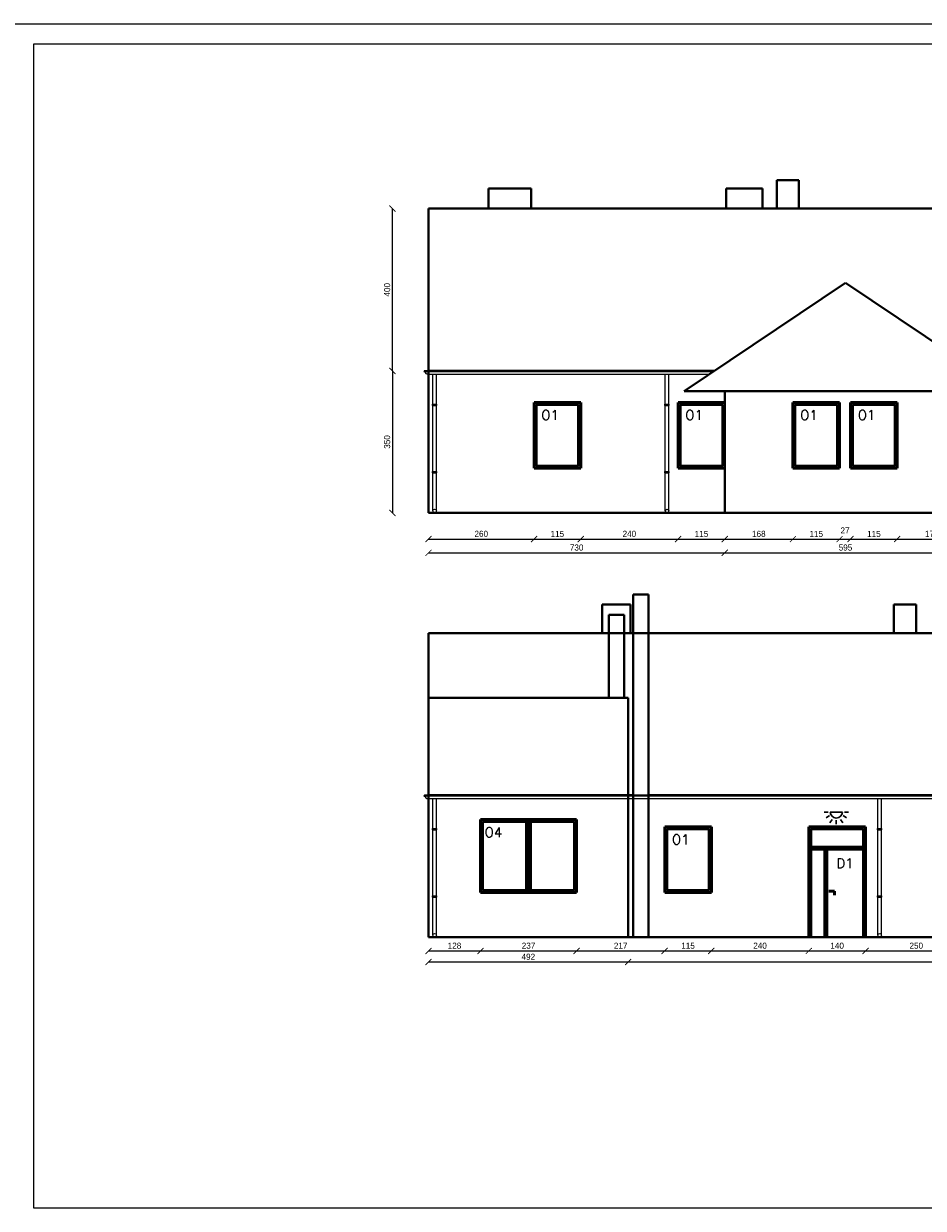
# Model space of a CAD drawing. Header units: millimetres. Extents: x 0 to 152651, y 46550 to 81081.
# Tile 34 of 109: x 128706 to 130923, y 78161 to 81081. Entities that reach past the tile are written whole.
import ezdxf

# ---------------------------------------------------------------- set-up
doc = ezdxf.new("R2010")
doc.units = ezdxf.units.MM
doc.layers.add('4', color=3, linetype='Continuous')
for name, color, linetype, lineweight in [('cienka', 3, 'Continuous', 18), ('gruba', 1, 'Continuous', 40), ('punkty świetlne', 3, 'Continuous', 30), ('stolarka', 2, 'Continuous', 50), ('wymiary', 252, 'Continuous', 15)]:
    doc.layers.add(name, color=color, linetype=linetype, lineweight=lineweight)
doc.styles.add('ROMANS1', font='romans.shx', dxfattribs={"height": 15})
doc.styles.get("Standard").update_dxf_attribs({"font": 'GOTHIC.TTF'})
doc.dimstyles.new('secemin', dxfattribs={"dimtxt": 15, "dimasz": 15, "dimexe": 1.25, "dimexo": 0.625, "dimgap": 5, "dimtad": 1, "dimdec": 0, "dimtxsty": 'Standard', "dimblk": 'ARCHTICK', "dimcen": 0, "dimse1": 1, "dimse2": 1, "dimclrt": 256, "dimadec": 0, "dimazin": 0, "dimtfac": 1, "dimtdec": 0, "dimtmove": 0, "dimatfit": 3, "dimfxl": 1, "dimtfillclr": 250, "dimarcsym": 1})

# ---------------------------------------------------------------- blocks, each defined once
blk = doc.blocks.new('_ArchTick')
at = {"color": 0, "linetype": 'ByBlock', "const_width": 0.15}
blk.add_lwpolyline([(-0.5, -0.5), (0.5, 0.5)], dxfattribs=at)
blk = doc.blocks.new('*D1186')
at = {"layer": 'Defpoints', "color": 0, "transparency": 16777216}
for p in [(129703.7, 80225.5), (129614.7, 79875.5), (129703.7, 79875.5)]:
    blk.add_point(p, dxfattribs=at)
at = {"layer": 'wymiary', "color": 0, "lineweight": -2, "transparency": 16777216}
blk.add_line((129614.7, 80225.5), (129614.7, 79875.5), dxfattribs=at)
at = {"layer": 'wymiary', "color": 0, "lineweight": -2, "transparency": 16777216, "xscale": 15, "yscale": 15, "zscale": 15}
for p, rotation in [((129614.7, 80225.5), 90), ((129614.7, 79875.5), 270)]:
    blk.add_blockref('_ArchTick', p, dxfattribs=dict(at, rotation=rotation))
at = {"layer": 'wymiary', "transparency": 16777216, "insert": (129601.8, 80050.5), "char_height": 15, "attachment_point": 5, "rotation": 90}
blk.add_mtext('350', dxfattribs=at)
blk = doc.blocks.new('*D1187')
at = {"layer": 'Defpoints', "color": 0, "transparency": 16777216}
for p in [(129703.7, 79982.7), (129963.7, 79985.5), (129963.7, 79811)]:
    blk.add_point(p, dxfattribs=at)
at = {"layer": 'wymiary', "color": 0, "lineweight": -2, "transparency": 16777216}
blk.add_line((129703.7, 79811), (129963.7, 79811), dxfattribs=at)
at = {"layer": 'wymiary', "color": 0, "lineweight": -2, "transparency": 16777216, "xscale": 15, "yscale": 15, "zscale": 15, "rotation": 180}
blk.add_blockref('_ArchTick', (129703.7, 79811), dxfattribs=at)
at = {"layer": 'wymiary', "color": 0, "lineweight": -2, "transparency": 16777216, "xscale": 15, "yscale": 15, "zscale": 15}
blk.add_blockref('_ArchTick', (129963.7, 79811), dxfattribs=at)
at = {"layer": 'wymiary', "transparency": 16777216, "insert": (129833.7, 79823.9), "char_height": 15, "attachment_point": 5}
blk.add_mtext('260', dxfattribs=at)
blk = doc.blocks.new('*D1188')
at = {"layer": 'Defpoints', "color": 0, "transparency": 16777216}
for p in [(129963.7, 79985.5), (130078.7, 79985.5), (130078.7, 79811)]:
    blk.add_point(p, dxfattribs=at)
at = {"layer": 'wymiary', "color": 0, "lineweight": -2, "transparency": 16777216}
blk.add_line((129963.7, 79811), (130078.7, 79811), dxfattribs=at)
at = {"layer": 'wymiary', "color": 0, "lineweight": -2, "transparency": 16777216, "xscale": 15, "yscale": 15, "zscale": 15, "rotation": 180}
blk.add_blockref('_ArchTick', (129963.7, 79811), dxfattribs=at)
at = {"layer": 'wymiary', "color": 0, "lineweight": -2, "transparency": 16777216, "xscale": 15, "yscale": 15, "zscale": 15}
blk.add_blockref('_ArchTick', (130078.7, 79811), dxfattribs=at)
at = {"layer": 'wymiary', "transparency": 16777216, "insert": (130021.2, 79823.7), "char_height": 15, "attachment_point": 5}
blk.add_mtext('115', dxfattribs=at)
blk = doc.blocks.new('*D1189')
at = {"layer": 'Defpoints', "color": 0, "transparency": 16777216}
for p in [(130078.7, 79985.5), (130318.7, 79985.5), (130318.7, 79811)]:
    blk.add_point(p, dxfattribs=at)
at = {"layer": 'wymiary', "color": 0, "lineweight": -2, "transparency": 16777216}
blk.add_line((130078.7, 79811), (130318.7, 79811), dxfattribs=at)
at = {"layer": 'wymiary', "color": 0, "lineweight": -2, "transparency": 16777216, "xscale": 15, "yscale": 15, "zscale": 15, "rotation": 180}
blk.add_blockref('_ArchTick', (130078.7, 79811), dxfattribs=at)
at = {"layer": 'wymiary', "color": 0, "lineweight": -2, "transparency": 16777216, "xscale": 15, "yscale": 15, "zscale": 15}
blk.add_blockref('_ArchTick', (130318.7, 79811), dxfattribs=at)
at = {"layer": 'wymiary', "transparency": 16777216, "insert": (130198.7, 79823.9), "char_height": 15, "attachment_point": 5}
blk.add_mtext('240', dxfattribs=at)
blk = doc.blocks.new('*D1190')
at = {"layer": 'Defpoints', "color": 0, "transparency": 16777216}
for p in [(130318.7, 79985.5), (130433.7, 79985.5), (130433.7, 79811)]:
    blk.add_point(p, dxfattribs=at)
at = {"layer": 'wymiary', "color": 0, "lineweight": -2, "transparency": 16777216}
blk.add_line((130318.7, 79811), (130433.7, 79811), dxfattribs=at)
at = {"layer": 'wymiary', "color": 0, "lineweight": -2, "transparency": 16777216, "xscale": 15, "yscale": 15, "zscale": 15, "rotation": 180}
blk.add_blockref('_ArchTick', (130318.7, 79811), dxfattribs=at)
at = {"layer": 'wymiary', "color": 0, "lineweight": -2, "transparency": 16777216, "xscale": 15, "yscale": 15, "zscale": 15}
blk.add_blockref('_ArchTick', (130433.7, 79811), dxfattribs=at)
at = {"layer": 'wymiary', "transparency": 16777216, "insert": (130376.2, 79823.7), "char_height": 15, "attachment_point": 5}
blk.add_mtext('115', dxfattribs=at)
blk = doc.blocks.new('*D1191')
at = {"layer": 'Defpoints', "color": 0, "transparency": 16777216}
for p in [(130433.7, 79985.5), (130601.7, 79985.5), (130601.7, 79811)]:
    blk.add_point(p, dxfattribs=at)
at = {"layer": 'wymiary', "color": 0, "lineweight": -2, "transparency": 16777216}
blk.add_line((130433.7, 79811), (130601.7, 79811), dxfattribs=at)
at = {"layer": 'wymiary', "color": 0, "lineweight": -2, "transparency": 16777216, "xscale": 15, "yscale": 15, "zscale": 15, "rotation": 180}
blk.add_blockref('_ArchTick', (130433.7, 79811), dxfattribs=at)
at = {"layer": 'wymiary', "color": 0, "lineweight": -2, "transparency": 16777216, "xscale": 15, "yscale": 15, "zscale": 15}
blk.add_blockref('_ArchTick', (130601.7, 79811), dxfattribs=at)
at = {"layer": 'wymiary', "transparency": 16777216, "insert": (130517.7, 79823.9), "char_height": 15, "attachment_point": 5}
blk.add_mtext('168', dxfattribs=at)
blk = doc.blocks.new('*D1192')
at = {"layer": 'Defpoints', "color": 0, "transparency": 16777216}
for p in [(130601.7, 79985.5), (130716.7, 79985.5), (130716.7, 79811)]:
    blk.add_point(p, dxfattribs=at)
at = {"layer": 'wymiary', "color": 0, "lineweight": -2, "transparency": 16777216}
blk.add_line((130601.7, 79811), (130716.7, 79811), dxfattribs=at)
at = {"layer": 'wymiary', "color": 0, "lineweight": -2, "transparency": 16777216, "xscale": 15, "yscale": 15, "zscale": 15, "rotation": 180}
blk.add_blockref('_ArchTick', (130601.7, 79811), dxfattribs=at)
at = {"layer": 'wymiary', "color": 0, "lineweight": -2, "transparency": 16777216, "xscale": 15, "yscale": 15, "zscale": 15}
blk.add_blockref('_ArchTick', (130716.7, 79811), dxfattribs=at)
at = {"layer": 'wymiary', "transparency": 16777216, "insert": (130659.2, 79823.7), "char_height": 15, "attachment_point": 5}
blk.add_mtext('115', dxfattribs=at)
blk = doc.blocks.new('*D1193')
at = {"layer": 'Defpoints', "color": 0, "transparency": 16777216}
for p in [(130716.7, 79985.5), (130743.7, 79985.5), (130743.7, 79811)]:
    blk.add_point(p, dxfattribs=at)
at = {"layer": 'wymiary', "color": 0, "lineweight": -2, "transparency": 16777216}
blk.add_line((130716.7, 79811), (130743.7, 79811), dxfattribs=at)
at = {"layer": 'wymiary', "color": 0, "lineweight": -2, "transparency": 16777216, "xscale": 15, "yscale": 15, "zscale": 15, "rotation": 180}
blk.add_blockref('_ArchTick', (130716.7, 79811), dxfattribs=at)
at = {"layer": 'wymiary', "color": 0, "lineweight": -2, "transparency": 16777216, "xscale": 15, "yscale": 15, "zscale": 15}
blk.add_blockref('_ArchTick', (130743.7, 79811), dxfattribs=at)
at = {"layer": 'wymiary', "transparency": 16777216, "insert": (130730.2, 79832.3), "char_height": 15, "attachment_point": 5}
blk.add_mtext('27', dxfattribs=at)
blk = doc.blocks.new('*D1194')
at = {"layer": 'Defpoints', "color": 0, "transparency": 16777216}
for p in [(130743.7, 79985.5), (130858.7, 79985.5), (130858.7, 79811)]:
    blk.add_point(p, dxfattribs=at)
at = {"layer": 'wymiary', "color": 0, "lineweight": -2, "transparency": 16777216}
blk.add_line((130743.7, 79811), (130858.7, 79811), dxfattribs=at)
at = {"layer": 'wymiary', "color": 0, "lineweight": -2, "transparency": 16777216, "xscale": 15, "yscale": 15, "zscale": 15, "rotation": 180}
blk.add_blockref('_ArchTick', (130743.7, 79811), dxfattribs=at)
at = {"layer": 'wymiary', "color": 0, "lineweight": -2, "transparency": 16777216, "xscale": 15, "yscale": 15, "zscale": 15}
blk.add_blockref('_ArchTick', (130858.7, 79811), dxfattribs=at)
at = {"layer": 'wymiary', "transparency": 16777216, "insert": (130801.2, 79823.7), "char_height": 15, "attachment_point": 5}
blk.add_mtext('115', dxfattribs=at)
blk = doc.blocks.new('*D1195')
at = {"layer": 'Defpoints', "color": 0, "transparency": 16777216}
for p in [(130858.7, 79985.5), (131028.7, 79875.5), (131028.7, 79811)]:
    blk.add_point(p, dxfattribs=at)
at = {"layer": 'wymiary', "color": 0, "lineweight": -2, "transparency": 16777216}
blk.add_line((130858.7, 79811), (131028.7, 79811), dxfattribs=at)
at = {"layer": 'wymiary', "color": 0, "lineweight": -2, "transparency": 16777216, "xscale": 15, "yscale": 15, "zscale": 15, "rotation": 180}
blk.add_blockref('_ArchTick', (130858.7, 79811), dxfattribs=at)
at = {"layer": 'wymiary', "color": 0, "lineweight": -2, "transparency": 16777216, "xscale": 15, "yscale": 15, "zscale": 15}
blk.add_blockref('_ArchTick', (131028.7, 79811), dxfattribs=at)
at = {"layer": 'wymiary', "transparency": 16777216, "insert": (130943.7, 79823.9), "char_height": 15, "attachment_point": 5}
blk.add_mtext('170', dxfattribs=at)
blk = doc.blocks.new('*D1069')
at = {"layer": 'Defpoints', "color": 0, "transparency": 16777216}
for p in [(129703.7, 79888.1), (130433.7, 79888.1), (130433.7, 79777.2)]:
    blk.add_point(p, dxfattribs=at)
at = {"layer": 'wymiary', "color": 0, "lineweight": -2, "transparency": 16777216}
blk.add_line((129703.7, 79777.2), (130433.7, 79777.2), dxfattribs=at)
at = {"layer": 'wymiary', "color": 0, "lineweight": -2, "transparency": 16777216, "xscale": 15, "yscale": 15, "zscale": 15, "rotation": 180}
blk.add_blockref('_ArchTick', (129703.7, 79777.2), dxfattribs=at)
at = {"layer": 'wymiary', "color": 0, "lineweight": -2, "transparency": 16777216, "xscale": 15, "yscale": 15, "zscale": 15}
blk.add_blockref('_ArchTick', (130433.7, 79777.2), dxfattribs=at)
at = {"layer": 'wymiary', "transparency": 16777216, "insert": (130068.7, 79790.1), "char_height": 15, "attachment_point": 5}
blk.add_mtext('730', dxfattribs=at)
blk = doc.blocks.new('*D1070')
at = {"layer": 'Defpoints', "color": 0, "transparency": 16777216}
for p in [(130433.7, 79888.1), (131028.7, 79888.1), (131028.7, 79777.2)]:
    blk.add_point(p, dxfattribs=at)
at = {"layer": 'wymiary', "color": 0, "lineweight": -2, "transparency": 16777216}
blk.add_line((130433.7, 79777.2), (131028.7, 79777.2), dxfattribs=at)
at = {"layer": 'wymiary', "color": 0, "lineweight": -2, "transparency": 16777216, "xscale": 15, "yscale": 15, "zscale": 15, "rotation": 180}
blk.add_blockref('_ArchTick', (130433.7, 79777.2), dxfattribs=at)
at = {"layer": 'wymiary', "color": 0, "lineweight": -2, "transparency": 16777216, "xscale": 15, "yscale": 15, "zscale": 15}
blk.add_blockref('_ArchTick', (131028.7, 79777.2), dxfattribs=at)
at = {"layer": 'wymiary', "transparency": 16777216, "insert": (130731.2, 79790.1), "char_height": 15, "attachment_point": 5}
blk.add_mtext('595', dxfattribs=at)
blk = doc.blocks.new('*D1201')
at = {"layer": 'Defpoints', "color": 0, "transparency": 16777216}
for p in [(129614.7, 80625.5), (129703.7, 80625.5), (129703.7, 80225.5)]:
    blk.add_point(p, dxfattribs=at)
at = {"layer": 'wymiary', "color": 0, "lineweight": -2, "transparency": 16777216}
blk.add_line((129614.7, 80225.5), (129614.7, 80625.5), dxfattribs=at)
at = {"layer": 'wymiary', "color": 0, "lineweight": -2, "transparency": 16777216, "xscale": 15, "yscale": 15, "zscale": 15}
for p, rotation in [((129614.7, 80625.5), 90), ((129614.7, 80225.5), 270)]:
    blk.add_blockref('_ArchTick', p, dxfattribs=dict(at, rotation=rotation))
at = {"layer": 'wymiary', "transparency": 16777216, "insert": (129601.8, 80425.5), "char_height": 15, "attachment_point": 5, "rotation": 90}
blk.add_mtext('400', dxfattribs=at)
blk = doc.blocks.new('*D1202')
at = {"layer": 'Defpoints', "color": 0, "transparency": 16777216}
for p in [(129831.7, 78939.5), (129703.7, 78829.5), (129831.7, 78795.8)]:
    blk.add_point(p, dxfattribs=at)
at = {"layer": 'wymiary', "color": 0, "lineweight": -2, "transparency": 16777216}
blk.add_line((129703.7, 78795.8), (129831.7, 78795.8), dxfattribs=at)
at = {"layer": 'wymiary', "color": 0, "lineweight": -2, "transparency": 16777216, "xscale": 15, "yscale": 15, "zscale": 15, "rotation": 180}
blk.add_blockref('_ArchTick', (129703.7, 78795.8), dxfattribs=at)
at = {"layer": 'wymiary', "color": 0, "lineweight": -2, "transparency": 16777216, "xscale": 15, "yscale": 15, "zscale": 15}
blk.add_blockref('_ArchTick', (129831.7, 78795.8), dxfattribs=at)
at = {"layer": 'wymiary', "transparency": 16777216, "insert": (129767.7, 78808.7), "char_height": 15, "attachment_point": 5}
blk.add_mtext('128', dxfattribs=at)
blk = doc.blocks.new('*D1203')
at = {"layer": 'Defpoints', "color": 0, "transparency": 16777216}
for p in [(129831.7, 78939.5), (130068.7, 78939.5), (130068.7, 78795.8)]:
    blk.add_point(p, dxfattribs=at)
at = {"layer": 'wymiary', "color": 0, "lineweight": -2, "transparency": 16777216}
blk.add_line((129831.7, 78795.8), (130068.7, 78795.8), dxfattribs=at)
at = {"layer": 'wymiary', "color": 0, "lineweight": -2, "transparency": 16777216, "xscale": 15, "yscale": 15, "zscale": 15, "rotation": 180}
blk.add_blockref('_ArchTick', (129831.7, 78795.8), dxfattribs=at)
at = {"layer": 'wymiary', "color": 0, "lineweight": -2, "transparency": 16777216, "xscale": 15, "yscale": 15, "zscale": 15}
blk.add_blockref('_ArchTick', (130068.7, 78795.8), dxfattribs=at)
at = {"layer": 'wymiary', "transparency": 16777216, "insert": (129950.2, 78808.7), "char_height": 15, "attachment_point": 5}
blk.add_mtext('237', dxfattribs=at)
blk = doc.blocks.new('*D1204')
at = {"layer": 'Defpoints', "color": 0, "transparency": 16777216}
for p in [(130068.7, 78939.5), (130285.7, 78939.5), (130285.7, 78795.8)]:
    blk.add_point(p, dxfattribs=at)
at = {"layer": 'wymiary', "color": 0, "lineweight": -2, "transparency": 16777216}
blk.add_line((130068.7, 78795.8), (130285.7, 78795.8), dxfattribs=at)
at = {"layer": 'wymiary', "color": 0, "lineweight": -2, "transparency": 16777216, "xscale": 15, "yscale": 15, "zscale": 15, "rotation": 180}
blk.add_blockref('_ArchTick', (130068.7, 78795.8), dxfattribs=at)
at = {"layer": 'wymiary', "color": 0, "lineweight": -2, "transparency": 16777216, "xscale": 15, "yscale": 15, "zscale": 15}
blk.add_blockref('_ArchTick', (130285.7, 78795.8), dxfattribs=at)
at = {"layer": 'wymiary', "transparency": 16777216, "insert": (130177.2, 78808.7), "char_height": 15, "attachment_point": 5}
blk.add_mtext('217', dxfattribs=at)
blk = doc.blocks.new('*D1205')
at = {"layer": 'Defpoints', "color": 0, "transparency": 16777216}
for p in [(130285.7, 78939.5), (130400.7, 78939.5), (130400.7, 78795.8)]:
    blk.add_point(p, dxfattribs=at)
at = {"layer": 'wymiary', "color": 0, "lineweight": -2, "transparency": 16777216}
blk.add_line((130285.7, 78795.8), (130400.7, 78795.8), dxfattribs=at)
at = {"layer": 'wymiary', "color": 0, "lineweight": -2, "transparency": 16777216, "xscale": 15, "yscale": 15, "zscale": 15, "rotation": 180}
blk.add_blockref('_ArchTick', (130285.7, 78795.8), dxfattribs=at)
at = {"layer": 'wymiary', "color": 0, "lineweight": -2, "transparency": 16777216, "xscale": 15, "yscale": 15, "zscale": 15}
blk.add_blockref('_ArchTick', (130400.7, 78795.8), dxfattribs=at)
at = {"layer": 'wymiary', "transparency": 16777216, "insert": (130343.2, 78808.5), "char_height": 15, "attachment_point": 5}
blk.add_mtext('115', dxfattribs=at)
blk = doc.blocks.new('*D1206')
at = {"layer": 'Defpoints', "color": 0, "transparency": 16777216}
for p in [(130400.7, 78939.5), (130640.7, 78829.5), (130640.7, 78795.8)]:
    blk.add_point(p, dxfattribs=at)
at = {"layer": 'wymiary', "color": 0, "lineweight": -2, "transparency": 16777216}
blk.add_line((130400.7, 78795.8), (130640.7, 78795.8), dxfattribs=at)
at = {"layer": 'wymiary', "color": 0, "lineweight": -2, "transparency": 16777216, "xscale": 15, "yscale": 15, "zscale": 15, "rotation": 180}
blk.add_blockref('_ArchTick', (130400.7, 78795.8), dxfattribs=at)
at = {"layer": 'wymiary', "color": 0, "lineweight": -2, "transparency": 16777216, "xscale": 15, "yscale": 15, "zscale": 15}
blk.add_blockref('_ArchTick', (130640.7, 78795.8), dxfattribs=at)
at = {"layer": 'wymiary', "transparency": 16777216, "insert": (130520.7, 78808.7), "char_height": 15, "attachment_point": 5}
blk.add_mtext('240', dxfattribs=at)
blk = doc.blocks.new('*D1207')
at = {"layer": 'Defpoints', "color": 0, "transparency": 16777216}
for p in [(130640.7, 78829.5), (130780.7, 78829.5), (130780.7, 78795.8)]:
    blk.add_point(p, dxfattribs=at)
at = {"layer": 'wymiary', "color": 0, "lineweight": -2, "transparency": 16777216}
blk.add_line((130640.7, 78795.8), (130780.7, 78795.8), dxfattribs=at)
at = {"layer": 'wymiary', "color": 0, "lineweight": -2, "transparency": 16777216, "xscale": 15, "yscale": 15, "zscale": 15, "rotation": 180}
blk.add_blockref('_ArchTick', (130640.7, 78795.8), dxfattribs=at)
at = {"layer": 'wymiary', "color": 0, "lineweight": -2, "transparency": 16777216, "xscale": 15, "yscale": 15, "zscale": 15}
blk.add_blockref('_ArchTick', (130780.7, 78795.8), dxfattribs=at)
at = {"layer": 'wymiary', "transparency": 16777216, "insert": (130710.7, 78808.7), "char_height": 15, "attachment_point": 5}
blk.add_mtext('140', dxfattribs=at)
blk = doc.blocks.new('*D1208')
at = {"layer": 'Defpoints', "color": 0, "transparency": 16777216}
for p in [(131030.7, 78939.5), (130780.7, 78829.5), (131030.7, 78795.8)]:
    blk.add_point(p, dxfattribs=at)
at = {"layer": 'wymiary', "color": 0, "lineweight": -2, "transparency": 16777216}
blk.add_line((130780.7, 78795.8), (131030.7, 78795.8), dxfattribs=at)
at = {"layer": 'wymiary', "color": 0, "lineweight": -2, "transparency": 16777216, "xscale": 15, "yscale": 15, "zscale": 15, "rotation": 180}
blk.add_blockref('_ArchTick', (130780.7, 78795.8), dxfattribs=at)
at = {"layer": 'wymiary', "color": 0, "lineweight": -2, "transparency": 16777216, "xscale": 15, "yscale": 15, "zscale": 15}
blk.add_blockref('_ArchTick', (131030.7, 78795.8), dxfattribs=at)
at = {"layer": 'wymiary', "transparency": 16777216, "insert": (130905.7, 78808.7), "char_height": 15, "attachment_point": 5}
blk.add_mtext('250', dxfattribs=at)
blk = doc.blocks.new('*D1213')
at = {"layer": 'Defpoints', "color": 0, "transparency": 16777216}
for p in [(129703.7, 78829.5), (130195.7, 78829.5), (130195.7, 78768.6)]:
    blk.add_point(p, dxfattribs=at)
at = {"layer": 'wymiary', "color": 0, "lineweight": -2, "transparency": 16777216}
blk.add_line((129703.7, 78768.6), (130195.7, 78768.6), dxfattribs=at)
at = {"layer": 'wymiary', "color": 0, "lineweight": -2, "transparency": 16777216, "xscale": 15, "yscale": 15, "zscale": 15, "rotation": 180}
blk.add_blockref('_ArchTick', (129703.7, 78768.6), dxfattribs=at)
at = {"layer": 'wymiary', "color": 0, "lineweight": -2, "transparency": 16777216, "xscale": 15, "yscale": 15, "zscale": 15}
blk.add_blockref('_ArchTick', (130195.7, 78768.6), dxfattribs=at)
at = {"layer": 'wymiary', "transparency": 16777216, "insert": (129949.7, 78781.4), "char_height": 15, "attachment_point": 5}
blk.add_mtext('492', dxfattribs=at)
blk = doc.blocks.new('*D1214')
at = {"layer": 'Defpoints', "color": 0, "transparency": 16777216}
for p in [(130195.7, 78829.5), (131763.7, 78829.5), (131763.7, 78768.6)]:
    blk.add_point(p, dxfattribs=at)
at = {"layer": 'wymiary', "color": 0, "lineweight": -2, "transparency": 16777216}
blk.add_line((130195.7, 78768.6), (131763.7, 78768.6), dxfattribs=at)
at = {"layer": 'wymiary', "color": 0, "lineweight": -2, "transparency": 16777216, "xscale": 15, "yscale": 15, "zscale": 15, "rotation": 180}
blk.add_blockref('_ArchTick', (130195.7, 78768.6), dxfattribs=at)
at = {"layer": 'wymiary', "color": 0, "lineweight": -2, "transparency": 16777216, "xscale": 15, "yscale": 15, "zscale": 15}
blk.add_blockref('_ArchTick', (131763.7, 78768.6), dxfattribs=at)
at = {"layer": 'wymiary', "transparency": 16777216, "insert": (130979.7, 78781.4), "char_height": 15, "attachment_point": 5}
blk.add_mtext('1568', dxfattribs=at)

msp = doc.modelspace()

# ---------------------------------------------------------------- linework, layer by layer
at = {"layer": '4'}
for p, q in [((130408.102, 80225.537), (129693.528, 80225.537)), ((130405.118, 80223.533), (129694.738, 80223.559)), ((129700.882, 80217.478), (130396.106, 80217.48)), ((129714.445, 79880.558), (129714.445, 80217.488)), ((129723.145, 79880.777), (129723.145, 80217.488)), ((130286.894, 79880.55), (130286.894, 80217.48)), ((130295.594, 79880.768), (130295.594, 80217.48)), ((129713.445, 80143.502), (129724.145, 80143.502)), ((129713.445, 80140.502), (129713.445, 80143.502)), ((129713.445, 80140.502), (129724.145, 80140.502)), ((129724.145, 80140.502), (129724.145, 80143.502)), ((130285.894, 80143.494), (130296.594, 80143.494)), ((130285.894, 80140.494), (130285.894, 80143.494)), ((130285.894, 80140.494), (130296.594, 80140.494)), ((130296.594, 80140.494), (130296.594, 80143.494)), ((129713.445, 79977.375), (129724.145, 79977.375)), ((129713.445, 79974.375), (129713.445, 79977.375)), ((129713.445, 79974.375), (129724.145, 79974.375)), ((129724.145, 79974.375), (129724.145, 79977.375)), ((130285.894, 79977.367), (130296.594, 79977.367)), ((130285.894, 79974.367), (130285.894, 79977.367)), ((130285.894, 79974.367), (130296.594, 79974.367)), ((130296.594, 79974.367), (130296.594, 79977.367)), ((131773.554, 79179.467), (129693.528, 79179.467)), ((131772.376, 79177.411), (129694.738, 79177.488)), ((129700.882, 79171.407), (131765.069, 79171.414)), ((129714.445, 78834.488), (129714.445, 79171.418)), ((129723.145, 78834.706), (129723.145, 79171.418)), ((130811.284, 78834.494), (130811.284, 79171.424)), ((130819.984, 78834.712), (130819.984, 79171.424)), ((129713.445, 79097.432), (129724.145, 79097.432)), ((129713.445, 79094.432), (129713.445, 79097.432)), ((129713.445, 79094.432), (129724.145, 79094.432)), ((129724.145, 79094.432), (129724.145, 79097.432)), ((130810.284, 79097.438), (130820.984, 79097.438)), ((130810.284, 79094.438), (130810.284, 79097.438)), ((130810.284, 79094.438), (130820.984, 79094.438)), ((130820.984, 79094.438), (130820.984, 79097.438)), ((129713.445, 78931.305), (129724.145, 78931.305)), ((129713.445, 78928.305), (129713.445, 78931.305)), ((129713.445, 78928.305), (129724.145, 78928.305)), ((129724.145, 78928.305), (129724.145, 78931.305)), ((130810.284, 78931.311), (130820.984, 78931.311)), ((130810.284, 78928.311), (130810.284, 78931.311)), ((130810.284, 78928.311), (130820.984, 78928.311)), ((130820.984, 78928.311), (130820.984, 78931.311))]:
    msp.add_line(p, q, dxfattribs=at)
for centre in [(129718.793, 79880.667), (130291.242, 79880.44), (129718.793, 78834.597), (130815.632, 78834.603)]:
    msp.add_circle(centre, 4.35, dxfattribs=at)
for centre, radius, start, end in [((129693.526, 80224.537), 1, 1.494715, 312.615998), ((129702.019, 80224.884), 7.4, 182.39401, 270), ((129702.384, 80224.884), 7.8, 190.357102, 215.065682), ((129693.526, 79178.467), 1, 1.494715, 312.615998), ((129702.019, 79178.814), 7.4, 182.39401, 270), ((129702.384, 79178.814), 7.8, 190.357102, 215.065682)]:
    msp.add_arc(centre, radius, start, end, dxfattribs=at)
at = {"layer": 'cienka'}
for p, q in [((128681.116, 81081.419), (132881.116, 81081.419)), ((128731.116, 78161.419), (128731.116, 81031.419)), ((128731.116, 81031.419), (132831.116, 81031.419)), ((132831.116, 78161.419), (128731.116, 78161.419))]:
    msp.add_line(p, q, dxfattribs=at)
at = {"layer": 'gruba'}
for p, q in [((130616.664, 80695.537), (130561.664, 80695.537)), ((130561.664, 80625.537), (130561.664, 80695.537)), ((130616.664, 80625.537), (130616.664, 80695.537)), ((129851.664, 80625.537), (129851.664, 80675.537)), ((129956.664, 80675.537), (129851.664, 80675.537)), ((129956.664, 80625.537), (129956.664, 80675.537)), ((130436.97, 80625.537), (130436.97, 80675.537)), ((130526.97, 80675.537), (130436.97, 80675.537)), ((130526.97, 80625.537), (130526.97, 80675.537)), ((131763.664, 80625.537), (129703.664, 80625.537)), ((129703.664, 80625.537), (129703.664, 80225.537)), ((130333.664, 80175.537), (130731.164, 80442.537)), ((131128.664, 80175.537), (130731.164, 80442.537)), ((130408.102, 80225.537), (129703.664, 80225.537)), ((129703.664, 79875.537), (129703.664, 80225.537)), ((130433.664, 80175.537), (130333.664, 80175.537)), ((130433.664, 79875.537), (130433.664, 80175.537)), ((130433.664, 80175.537), (131028.664, 80175.537)), ((130433.664, 80147.537), (130433.664, 79985.537)), ((129703.664, 79875.537), (129930.664, 79875.537)), ((129930.664, 79875.537), (130045.664, 79875.537)), ((130045.664, 79875.537), (130285.664, 79875.537)), ((130285.664, 79875.537), (130433.664, 79875.537)), ((130433.664, 79875.537), (131028.664, 79875.537)), ((130207.664, 79176.467), (130207.664, 79674.566)), ((130207.664, 79674.566), (130245.664, 79674.566)), ((130245.664, 79674.566), (130245.664, 79176.467)), ((130131.664, 79579.467), (130131.664, 79649.773)), ((130131.664, 79649.773), (130201.664, 79649.773)), ((130201.664, 79649.773), (130201.664, 79579.467)), ((130850.664, 79579.467), (130850.664, 79649.467)), ((130850.664, 79649.467), (130905.664, 79649.467)), ((130905.664, 79579.467), (130905.664, 79649.467)), ((130147.664, 79419.467), (130147.664, 79624.566)), ((130147.664, 79624.566), (130185.664, 79624.566)), ((130185.664, 79624.566), (130185.664, 79419.467)), ((129703.664, 79176.467), (129703.664, 79579.467)), ((129703.664, 79579.467), (131763.664, 79579.467)), ((130195.664, 79419.467), (129703.664, 79419.467)), ((130195.664, 79176.467), (130195.664, 79419.467)), ((130195.664, 79179.467), (129703.664, 79179.467)), ((129703.664, 79176.467), (129703.664, 78829.467)), ((130207.664, 79179.467), (130195.664, 79179.467)), ((130195.664, 78829.467), (130195.664, 79176.467)), ((130207.664, 78829.467), (130207.664, 79176.467)), ((131763.664, 79179.467), (130245.664, 79179.467)), ((130245.664, 78829.467), (130245.664, 79176.467)), ((129703.664, 78829.467), (130195.664, 78829.467)), ((129703.664, 78829.467), (129831.664, 78829.467)), ((130195.664, 78829.467), (130207.664, 78829.467)), ((130207.664, 78829.467), (130399.664, 78829.467)), ((130399.664, 78829.467), (130780.664, 78829.467)), ((130780.664, 78829.467), (131030.664, 78829.467))]:
    msp.add_line(p, q, dxfattribs=at)
at = {"layer": 'punkty świetlne'}
for p, q in [((130688.663, 79138.283), (130678.663, 79138.283)), ((130693.663, 79138.283), (130723.663, 79138.283)), ((130728.663, 79138.283), (130738.663, 79138.283)), ((130691.563, 79130.047), (130683.732, 79123.829)), ((130698.17, 79119.833), (130692.857, 79111.361)), ((130708.663, 79118.283), (130708.663, 79108.283)), ((130719.156, 79119.833), (130724.468, 79111.361)), ((130725.762, 79130.047), (130733.594, 79123.829))]:
    msp.add_line(p, q, dxfattribs=at)
msp.add_arc((130708.663, 79138.283), 15, 180, 0, dxfattribs=at)
at = {"layer": 'stolarka'}
for p, q in [((129963.664, 80147.537), (129963.664, 79985.537)), ((130078.664, 80147.537), (129963.664, 80147.537)), ((129968.664, 80142.537), (129968.664, 79990.537)), ((130073.664, 80142.537), (129968.664, 80142.537)), ((130073.664, 80142.537), (130073.664, 79990.537)), ((130078.664, 80147.537), (130078.664, 79985.537)), ((130318.664, 80147.537), (130318.664, 79985.537)), ((130433.664, 80147.537), (130318.664, 80147.537)), ((130323.664, 80142.537), (130323.664, 79990.537)), ((130428.664, 80142.537), (130323.664, 80142.537)), ((130428.664, 80142.537), (130428.664, 79990.537)), ((130601.664, 80147.537), (130601.664, 79985.537)), ((130716.664, 80147.537), (130601.664, 80147.537)), ((130606.664, 80142.537), (130606.664, 79990.537)), ((130711.664, 80142.537), (130606.664, 80142.537)), ((130711.664, 80142.537), (130711.664, 79990.537)), ((130716.664, 80147.537), (130716.664, 79985.537)), ((130743.664, 80147.537), (130743.664, 79985.537)), ((130858.664, 80147.537), (130743.664, 80147.537)), ((130748.664, 80142.537), (130748.664, 79990.537)), ((130853.664, 80142.537), (130748.664, 80142.537)), ((130853.664, 80142.537), (130853.664, 79990.537)), ((130858.664, 80147.537), (130858.664, 79985.537)), ((130078.664, 79985.537), (129963.664, 79985.537)), ((130073.664, 79990.537), (129968.664, 79990.537)), ((130433.664, 79985.537), (130318.664, 79985.537)), ((130428.664, 79990.537), (130323.664, 79990.537)), ((130716.664, 79985.537), (130601.664, 79985.537)), ((130711.664, 79990.537), (130606.664, 79990.537)), ((130858.664, 79985.537), (130743.664, 79985.537)), ((130853.664, 79990.537), (130748.664, 79990.537)), ((130068.664, 79119.467), (129831.664, 79119.467)), ((129831.664, 79119.467), (129831.664, 78939.467)), ((130063.664, 79114.467), (129836.664, 79114.467)), ((129836.664, 79114.467), (129836.664, 78944.467)), ((129945.164, 79114.467), (129945.164, 78944.467)), ((129950.164, 79114.467), (129950.164, 78944.467)), ((129950.164, 79114.467), (129950.164, 78944.467)), ((129955.164, 79114.467), (129955.164, 78944.467)), ((130063.664, 78944.467), (130063.664, 79114.467)), ((130068.664, 78939.467), (130068.664, 79119.467)), ((130285.664, 78939.467), (130285.664, 79101.467)), ((130285.664, 79101.467), (130400.664, 79101.467)), ((130290.664, 79096.467), (130290.664, 78944.467)), ((130395.664, 79096.467), (130290.664, 79096.467)), ((130395.664, 79096.467), (130395.664, 78944.467)), ((130400.664, 78939.467), (130400.664, 79101.467)), ((130640.664, 78829.467), (130640.664, 79101.467)), ((130640.664, 79101.467), (130780.664, 79101.467)), ((130645.664, 78829.467), (130645.664, 79096.467)), ((130645.664, 79096.467), (130775.664, 79096.467)), ((130775.664, 78829.467), (130775.664, 79096.467)), ((130780.664, 78829.467), (130780.664, 79101.467)), ((130645.664, 79051.467), (130775.664, 79051.467)), ((130645.664, 79046.467), (130775.664, 79046.467)), ((130680.664, 78829.467), (130680.664, 79046.467)), ((130685.664, 78829.467), (130685.664, 79046.467)), ((129831.664, 78939.467), (130068.664, 78939.467)), ((129836.664, 78944.467), (130063.664, 78944.467)), ((130285.664, 78939.467), (130400.664, 78939.467)), ((130395.664, 78944.467), (130290.664, 78944.467)), ((130690.084, 78942.804), (130704.255, 78942.804)), ((130704.255, 78942.804), (130704.255, 78933.245))]:
    msp.add_line(p, q, dxfattribs=at)

# ---------------------------------------------------------------- texts
at = {"layer": 'cienka', "char_height": 24, "width": 724.80663, "attachment_point": 1, "style": 'ROMANS1'}
for s, insert in [('O1', (129981.575, 80128.561)), ('O1', (130336.575, 80128.561)), ('O1', (130619.575, 80128.561)), ('O1', (130761.575, 80128.561)), ('O4', (129842.034, 79100.49)), ('O1', (130303.575, 79082.49)), ('D1', (130708.734, 79024.034))]:
    msp.add_mtext(s, dxfattribs=dict(at, insert=insert))

# ---------------------------------------------------------------- dimensions: what is measured, and where the dimension line sits
at = {"layer": 'wymiary'}
for base, p2, picture, middle in [((129614.652, 80625.537), (129703.664, 80625.537), '*D1201', (129601.774, 80425.537)), ((129614.652, 79875.537), (129703.664, 79875.537), '*D1186', (129601.774, 80050.537))]:
    dim = msp.add_linear_dim(base=base, p1=(129703.664, 80225.537), p2=p2, angle=90, dimstyle='secemin', dxfattribs=at)
    dim.commit()
    dim.dimension.update_dxf_attribs({"geometry": picture, "text_midpoint": middle})
for base, p1, p2, picture, middle in [((129963.664, 79810.974), (129703.664, 79982.69), (129963.664, 79985.537), '*D1187', (129833.664, 79823.852)), ((130433.664, 79777.186), (129703.664, 79888.128), (130433.664, 79888.128), '*D1069', (130068.664, 79790.064)), ((129831.664, 78795.796), (129703.664, 78829.467), (129831.664, 78939.467), '*D1202', (129767.664, 78808.673)), ((130195.664, 78768.556), (129703.664, 78829.467), (130195.664, 78829.467), '*D1213', (129949.664, 78781.433))]:
    dim = msp.add_linear_dim(base=base, p1=p1, p2=p2, dimstyle='secemin', dxfattribs=at)
    dim.commit()
    dim.dimension.update_dxf_attribs({"geometry": picture, "text_midpoint": middle})
for base, p1, p2, picture, middle in [((130078.664, 79810.974), (129963.664, 79985.537), (130078.664, 79985.537), '*D1188', (130021.164, 79823.663)), ((130318.664, 79810.974), (130078.664, 79985.537), (130318.664, 79985.537), '*D1189', (130198.664, 79823.852)), ((130433.664, 79810.974), (130318.664, 79985.537), (130433.664, 79985.537), '*D1190', (130376.164, 79823.663)), ((130601.664, 79810.974), (130433.664, 79985.537), (130601.664, 79985.537), '*D1191', (130517.664, 79823.852)), ((130716.664, 79810.974), (130601.664, 79985.537), (130716.664, 79985.537), '*D1192', (130659.164, 79823.663)), ((130858.664, 79810.974), (130743.664, 79985.537), (130858.664, 79985.537), '*D1194', (130801.164, 79823.663)), ((131028.664, 79810.974), (130858.664, 79985.537), (131028.664, 79875.537), '*D1195', (130943.664, 79823.852)), ((131028.664, 79777.186), (130433.664, 79888.128), (131028.664, 79888.128), '*D1070', (130731.164, 79790.064)), ((130068.664, 78795.796), (129831.664, 78939.467), (130068.664, 78939.467), '*D1203', (129950.164, 78808.673)), ((130285.664, 78795.796), (130068.664, 78939.467), (130285.664, 78939.467), '*D1204', (130177.164, 78808.673)), ((130400.664, 78795.796), (130285.664, 78939.467), (130400.664, 78939.467), '*D1205', (130343.164, 78808.485)), ((130640.664, 78795.796), (130400.664, 78939.467), (130640.664, 78829.467), '*D1206', (130520.664, 78808.673)), ((131030.664, 78795.796), (130780.664, 78829.467), (131030.664, 78939.467), '*D1208', (130905.664, 78808.673)), ((131763.664, 78768.556), (130195.664, 78829.467), (131763.664, 78829.467), '*D1214', (130979.664, 78781.433)), ((130780.664, 78795.796), (130640.664, 78829.467), (130780.664, 78829.467), '*D1207', (130710.664, 78808.673))]:
    dim = msp.add_linear_dim(base=base, p1=p1, p2=p2, dimstyle='secemin', override={"dimtmove": 1}, dxfattribs=at)
    dim.commit()
    dim.dimension.update_dxf_attribs({"geometry": picture, "text_midpoint": middle})
dim = msp.add_linear_dim(base=(130743.664, 79810.974), p1=(130716.664, 79985.537), p2=(130743.664, 79985.537), dimstyle='secemin', override={"dimtmove": 1}, dxfattribs=at)
dim.commit()
dim.dimension.update_dxf_attribs({"geometry": '*D1193', "text_midpoint": (130730.164, 79819.417), "dimtype": 160})

doc.saveas('drawing.dxf')
